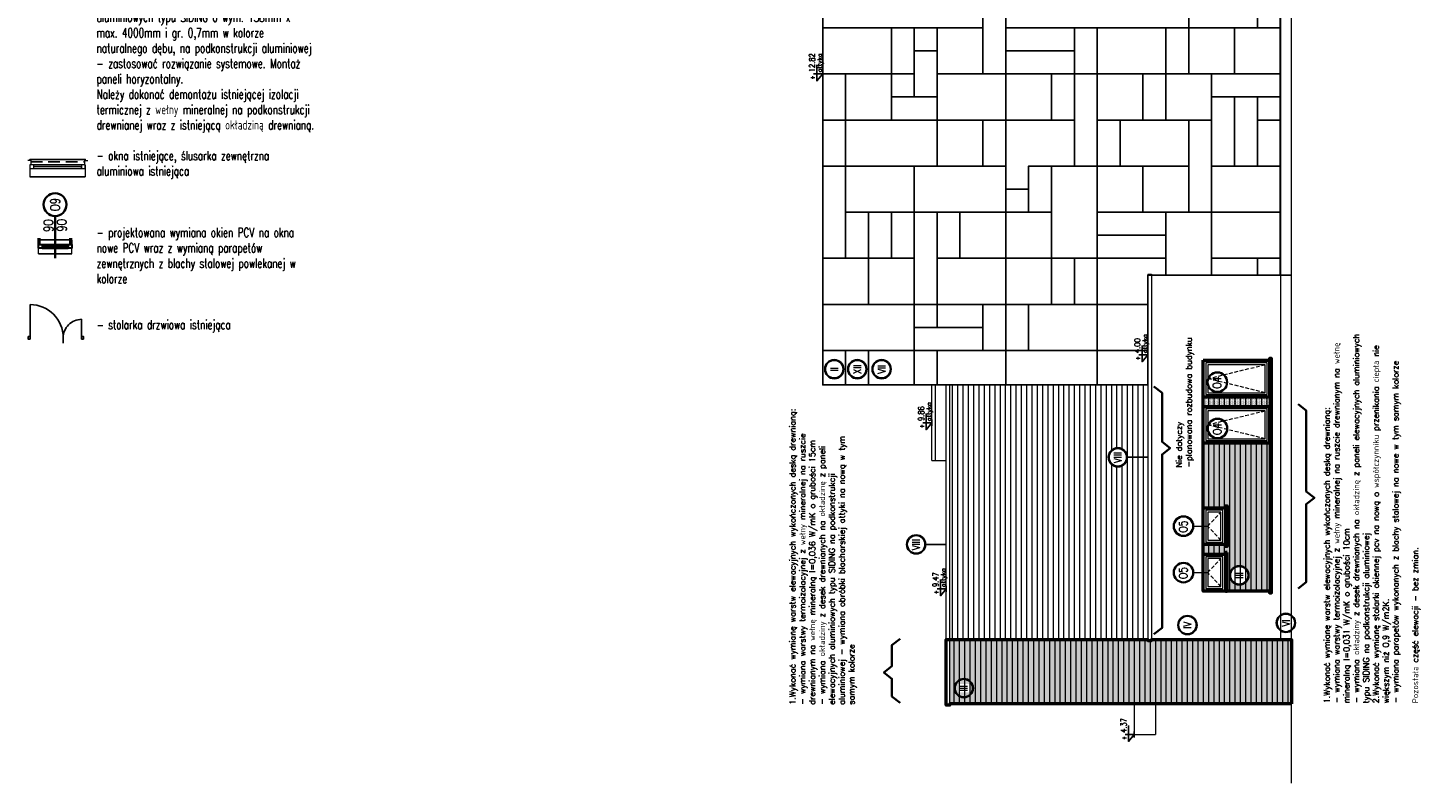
# Model space of a CAD drawing. Header units: inches. Extents: x 27484 to 71626, y -45113 to 39.
# Tile 169 of 256: x 37570 to 41345, y -35175 to -33127. Entities that reach past the tile are written whole.
import ezdxf
from ezdxf.enums import TextEntityAlignment as Align

# ---------------------------------------------------------------- set-up
doc = ezdxf.new("R2010")
doc.units = ezdxf.units.IN
doc.header["$LTSCALE"] = 50
doc.header["$MEASUREMENT"] = 0
for name, pattern in [('ACAD_ISO04W100', [30, 24, -3, 0, -3]), ('CENTER2', [1.125, 0.75, -0.125, 0.125, -0.125]), ('DASHED', [0.75, 0.5, -0.25]), ('DASHED2', [9.525, 6.35, -3.175])]:
    doc.linetypes.add(name, pattern=pattern)
for name, color, linetype in [('0-KOTEW-POZ', 7, 'Continuous'), ('A-DESKI', 33, 'Continuous'), ('A-ele-formatki', 7, 'Continuous'), ('A-OS', 7, 'CENTER2'), ('koncepcja', 6, 'Continuous'), ('KOTEW-POZ-OPIS', 2, 'Continuous'), ('KOTEW-POZ-OPIS1', 7, 'Continuous'), ('OPISY', 7, 'Continuous'), ('R-MET-OKN-OPIS', 7, 'Continuous'), ('R-MET-OKN-OPIS-SYM', 2, 'Continuous'), ('R-MET-POZ', 7, 'Continuous'), ('R-MET-POZ-OPIS', 2, 'Continuous'), ('R-MET-POZ-OPIS1', 7, 'Continuous'), ('S-DRZ-', 7, 'Continuous'), ('S-DRZ-O', 7, 'Continuous'), ('S-DRZ-SKRZYD', 5, 'Continuous'), ('S-DRZ-WEGAR', 7, 'Continuous'), ('uchylnośc', 7, 'Continuous')]:
    doc.layers.add(name, color=color, linetype=linetype)
for name, color, linetype, lineweight in [('A-ELEWACJE-obrys', 7, 'Continuous', 18), ('A-obwiednia proj.', 4, 'Continuous', 50), ('A-okna projektowane', 4, 'Continuous', 30), ('A-PRZERYW', 7, 'DASHED2', 18), ('A-SCIANY', 5, 'Continuous', 18), ('A-SLUSARKA', 4, 'Continuous', 13), ('A-WID', 1, 'Continuous', 9), ('mat', 7, 'Continuous', 9), ('OPISY_SKŁADY', 165, 'Continuous', 18), ('R-MET-OKN', 7, 'Continuous', 35)]:
    doc.layers.add(name, color=color, linetype=linetype, lineweight=lineweight)
doc.styles.add('20', font='SIMPLEX.SHX', dxfattribs={"width": 0.7, "height": 20})
doc.styles.add('MET_OKN', font='SIMPLEX.SHX')
doc.styles.add('MET_POZ', font='SIMPLEX')
doc.styles.add('ROMANS', font='simplex.shx', dxfattribs={"width": 0.8, "height": 15})
doc.styles.get("Standard").update_dxf_attribs({"font": 'romans.shx'})
pattern_1 = [(90, (52545.0831, 24800.1406), (-1.875, 0.9375), [0, -1.875])]
pattern_2 = [(270, (52545.083, 24800.14), (14.375, -5e-15), [])]

# ---------------------------------------------------------------- blocks, each defined once
blk = doc.blocks.new('A$C45A6739E')
at = {"layer": 'R-MET-OKN'}
blk.add_circle((10.6, -3.4), 52.5, dxfattribs=at)
at = {"layer": 'R-MET-OKN', "style": 'ROMANS', "width": 0.8}
blk.add_attdef('O1', text='', height=45, dxfattribs=at).set_placement((8.3, -24.2), align=Align.CENTER)
blk = doc.blocks.new('OSKA_D')
at = {"linetype": 'Continuous'}
for radius in [25, 23]:
    blk.add_circle((0, -25), radius, dxfattribs=at)
at = {"style": 'ROMANS', "width": 0.8, "flags": 4}
blk.add_attdef('OS', text='', height=20, dxfattribs=at).set_placement((0, -25), align=Align.MIDDLE_CENTER)
blk = doc.blocks.new('M-POZ10')
at = {"layer": '0-KOTEW-POZ'}
blk.add_line((-0.133, 0), (0.133, 0), dxfattribs=at)
blk.add_lwpolyline([(0.392, 0.253), (-0.3, 0.253), (0, 0), (0, 0.393)], dxfattribs=at)
at = {"layer": 'KOTEW-POZ-OPIS', "style": 'MET_POZ', "width": 0.6}
blk.add_attdef('+/-', text='', height=0.2, dxfattribs=at).set_placement((-0.068, 0.334), align=Align.RIGHT)
at = {"layer": 'KOTEW-POZ-OPIS', "style": 'MET_POZ', "width": 0.8}
blk.add_attdef('H', (0.075, 0.334), '', height=0.25, dxfattribs=at)
at = {"layer": 'KOTEW-POZ-OPIS1', "style": 'MET_POZ', "oblique": 5, "width": 0.8}
blk.add_attdef('TXT', text='', height=0.2, dxfattribs=at).set_placement((0.075, 0.629), align=Align.CENTER)
at = {"layer": 'KOTEW-POZ-OPIS1', "style": 'MET_POZ'}
blk.add_attdef('XH', (0.075, 0.031), '', height=0.2, dxfattribs=at)
blk = doc.blocks.new('MET-OK')
at = {"layer": 'R-MET-OKN'}
blk.add_lwpolyline([(0, -42.9), (0, 42.9, 0.581818)], format="xyb", dxfattribs=at)
blk.add_circle((0, 66.1), 23.2, dxfattribs=at)
at = {"layer": 'R-MET-OKN-OPIS', "style": 'MET_OKN', "width": 0.8}
for tag, p in [('SO', (-4.2, 40.7)), ('HO', (23, 40.7))]:
    blk.add_attdef(tag, text='', height=18.8, rotation=90, dxfattribs=at).set_placement(p, align=Align.RIGHT)
at = {"layer": 'R-MET-OKN-OPIS-SYM', "style": 'MET_OKN', "width": 0.8}
blk.add_attdef('SYM', text='', height=18.8, rotation=90, dxfattribs=at).set_placement((9.4, 66.1), align=Align.CENTER)
blk = doc.blocks.new('D150')
at = {"layer": 'S-DRZ-'}
for centre, radius, start, end in [((-50, 0), 50, 270, 0), ((90, 0), 90, 180, 270)]:
    blk.add_arc(centre, radius, start, end, dxfattribs=at)
at = {"layer": 'S-DRZ-O'}
blk.add_line((0, 15.1), (0, -15.1), dxfattribs=at)
at = {"layer": 'S-DRZ-SKRZYD'}
for p, q in [((-50, 0), (-50, -50)), ((90, 0), (90, -90))]:
    blk.add_line(p, q, dxfattribs=at)
at = {"layer": 'S-DRZ-WEGAR'}
for points in [[(-50, -3.5), (-55, -3.5), (-55, 3.5), (-50, 3.5)], [(95, -3.5), (90, -3.5), (90, 3.5), (95, 3.5)]]:
    blk.add_lwpolyline(points, close=True, dxfattribs=at)
blk = doc.blocks.new('A$C6C2C3BE5')
at = {"layer": 'R-MET-POZ', "rotation": 359.9999999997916}
blk.add_blockref('D150', (0, 0), dxfattribs=at)

msp = doc.modelspace()

# ---------------------------------------------------------------- hatches: boundary and pattern name
at = {"layer": 'A-DESKI', "lineweight": 15, "ltscale": 0.4}
h = msp.add_hatch(dxfattribs=at)
h.set_pattern_fill('DOTS', color=256, scale=30, angle=270, style=0)
h.set_pattern_definition(pattern_1)
h.paths.add_polyline_path([(40757.18004, -34128.06607), (40757.18004, -34153.06607), (40937.18004, -34153.06607), (40937.18004, -34128.06607)])
at = {"layer": 'A-DESKI', "ltscale": 0.1}
h = msp.add_hatch(dxfattribs=at)
h.set_pattern_fill('DOTS', color=256, scale=30, angle=270, style=0)
h.set_pattern_definition([(360, (36624.9825, -35280.8291), (0.9375, 1.875), [0, -1.875])])
edge = h.paths.add_edge_path()
edge.add_ellipse((40510.30405, -34286.89693), major_axis=(-9.77539, 9.77539), ratio=1, start_angle=-153.64237348, end_angle=86.18806946, ccw=False)
edge.add_ellipse((40510.23468, -34286.5489), major_axis=(9.90292, 9.90292), ratio=1, start_angle=-64.90088394, end_angle=177.44657993, ccw=False)
edge.add_line((40592.30573, -34960.06607), (40607.18004, -34785.06682))
edge.add_line((40607.18004, -34785.06682), (40070.18004, -34785.06682))
edge.add_line((40070.18004, -34785.06682), (40070.18004, -34960.06607))
edge.add_line((40070.18004, -34960.06607), (40996.18004, -34960.06607))
edge.add_line((40996.18004, -34960.06607), (40996.18004, -34783.06531))
edge.add_line((40996.18004, -34783.06531), (40967.84713, -34783.06514))
edge.add_line((40967.84713, -34783.06514), (40967.84713, -34785.06514))
edge.add_line((40967.84713, -34785.06514), (40617.18004, -34785.06607))
edge.add_line((40617.18004, -34785.06607), (40617.18004, -34788.06607))
edge.add_line((40617.18004, -34788.06607), (40607.18004, -34788.06607))
edge.add_line((40607.18004, -34788.06607), (40607.18004, -34785.06682))
edge.add_line((40607.18004, -34785.06682), (40592.30573, -34960.06607))
edge = h.paths.add_edge_path(flags=16)
edge.add_ellipse((40107.82336, -34917.30481), major_axis=(18.35102, 18.35102), ratio=1, start_angle=0, end_angle=360, ccw=False)
edge = h.paths.add_edge_path(flags=0)
edge.add_ellipse((40107.82336, -34917.30481), major_axis=(16.88293, 16.88293), ratio=1, start_angle=0, end_angle=360, ccw=False)
h.paths.add_polyline_path([(40123.42677, -34928.77921), (40123.36254, -34905.74358), (40092.21996, -34905.83041), (40092.28418, -34928.86604)], flags=0)
at = {"layer": 'A-DESKI', "lineweight": 15, "ltscale": 0.4}
h = msp.add_hatch(dxfattribs=at)
h.set_pattern_fill('DOTS', color=256, scale=30, angle=270, style=0)
h.set_pattern_definition(pattern_1)
edge = h.paths.add_edge_path(flags=17)
edge.add_ellipse((40107.82336, -34917.30481), major_axis=(16.88293, 16.88293), ratio=1, start_angle=0, end_angle=360, ccw=False)
edge.add_ellipse((40107.82336, -34917.30481), major_axis=(18.35102, 18.35102), ratio=1, start_angle=0, end_angle=360, ccw=False)
edge.add_ellipse((40107.82336, -34917.30481), major_axis=(16.88293, 16.88293), ratio=1, start_angle=0, end_angle=360, ccw=False)
edge.add_ellipse((40107.82336, -34917.30481), major_axis=(18.35102, 18.35102), ratio=1, start_angle=0, end_angle=360, ccw=False)
edge.add_ellipse((40107.82336, -34917.30481), major_axis=(16.88293, 16.88293), ratio=1, start_angle=0, end_angle=360, ccw=False)
edge.add_ellipse((40107.82336, -34917.30481), major_axis=(18.35102, 18.35102), ratio=1, start_angle=0, end_angle=360, ccw=False)
h.paths.add_polyline_path([(40539.2478, -34271.85034), (40539.40643, -34271.96087), (40540.0556, -34272.44675), (40540.68791, -34272.95439), (40540.94717, -34273.17744), (40540.94346, -34271.84561)])
h.paths.add_polyline_path([(40539.83944, -34310.35102), (40539.35586, -34310.70443), (40541.05179, -34310.6997), (40541.04809, -34309.37096), (40540.47749, -34309.85062)])
h.paths.add_polyline_path([(40509.80459, -34273.26426), (40510.06261, -34273.03977), (40510.69207, -34272.52861), (40511.33853, -34272.03912), (40511.49653, -34271.92772), (40509.80087, -34271.93244)])
h.paths.add_polyline_path([(40510.47876, -34309.93426), (40509.9055, -34309.45779), (40509.9092, -34310.78653), (40511.60513, -34310.7818), (40511.11959, -34310.43109)])
h = msp.add_hatch(dxfattribs=at)
h.set_pattern_fill('DOTS', color=256, scale=30, angle=270, style=0)
h.set_pattern_definition(pattern_1)
h.paths.add_polyline_path([(40937.18004, -34253.06607), (40757.18004, -34253.06607), (40757.18004, -34428.06607), (40817.18004, -34428.06607), (40817.18004, -34528.06607), (40757.18004, -34528.06607), (40757.18004, -34554.06607), (40817.18004, -34554.06607), (40817.18004, -34654.06607), (40937.18004, -34654.06607)])
edge = h.paths.add_edge_path(flags=16)
edge.add_ellipse((40854.82336, -34611.30481), major_axis=(18.35102, 18.35102), ratio=1, start_angle=0, end_angle=360, ccw=False)
at = {"layer": 'A-ELEWACJE-obrys', "lineweight": 15, "ltscale": 0.4}
h = msp.add_hatch(dxfattribs=at)
h.set_pattern_fill('ANSI31', color=256, scale=115, angle=405, style=0)
edge = h.paths.add_edge_path()
edge.add_line((40607.18004, -34291.31607), (40551.37859, -34291.31607))
edge.add_ellipse((40525.42633, -34291.31607), major_axis=(18.35102, 18.35102), ratio=1, start_angle=-134.84025436, end_angle=-45, ccw=False)
edge.add_ellipse((40525.42633, -34291.31607), major_axis=(18.35102, 18.35102), ratio=1, start_angle=-45, end_angle=225.15974564, ccw=False)
edge.add_line((40551.37859, -34291.31607), (40607.18004, -34291.31607))
edge.add_line((40607.18004, -34291.31607), (40607.18004, -34095.06607))
edge.add_line((40607.18004, -34095.06607), (40070.18004, -34095.06607))
edge.add_line((40070.18004, -34095.06607), (40070.18004, -34785.06682))
edge.add_line((40070.18004, -34785.06682), (40607.18004, -34785.06682))
edge.add_line((40607.18004, -34785.06682), (40607.18004, -34291.31607))
h = msp.add_hatch(dxfattribs=at)
h.set_pattern_fill('ANSI31', color=256, scale=115, angle=405, style=0)
h.set_pattern_definition(pattern_2)
h.paths.add_polyline_path([(40757.18004, -34128.06607), (40757.18004, -34153.06607), (40937.18004, -34153.06607), (40937.18004, -34128.06607)])
h = msp.add_hatch(dxfattribs=at)
h.set_pattern_fill('ANSI31', color=256, scale=115, angle=405, style=0)
h.set_pattern_definition(pattern_2)
h.paths.add_polyline_path([(40787.18004, -34253.06607), (40787.18004, -34428.06607), (40817.18004, -34428.06607), (40817.18004, -34528.06607), (40787.18004, -34528.06607), (40787.18004, -34554.06607), (40817.18004, -34554.06607), (40817.18004, -34654.06607), (40937.18004, -34654.06607), (40937.18004, -34253.06607)])
h.paths.add_polyline_path([(40757.18004, -34253.06607), (40757.18004, -34428.06607), (40787.18004, -34428.06607), (40787.18004, -34253.06607)])
h.paths.add_polyline_path([(40757.18004, -34528.06607), (40757.18004, -34554.06607), (40787.18004, -34554.06607), (40787.18004, -34528.06607)])
h = msp.add_hatch(dxfattribs=at)
h.set_pattern_fill('ANSI31', color=256, scale=115, angle=405, style=0)
h.set_pattern_definition(pattern_2)
h.paths.add_polyline_path([(40607.18004, -34785.06682), (40070.18004, -34785.06682), (40070.18004, -34960.06607), (40996.18004, -34960.06607), (40996.18004, -34783.06531), (40967.84713, -34783.06514), (40967.84713, -34785.06514), (40617.18004, -34785.06607), (40617.18004, -34788.06607), (40607.18004, -34788.06607)])

# ---------------------------------------------------------------- linework, layer by layer
at = {"ltscale": 0.1}
msp.add_line((40607.18004, -33797.56607), (40996.18004, -33797.56607), dxfattribs=at)
msp.add_lwpolyline([(40996.18004, -32826.56607), (40607.18004, -32826.56607), (40607.18004, -32529.06607), (39725.14553, -32529.06607), (39725.14553, -34095.06607), (40607.18004, -34095.06607), (40607.18004, -33797.56607), (40996.18004, -33797.56607)], dxfattribs=at)
msp.add_lwpolyline([(40996.18004, -32826.56607), (40607.18004, -32826.56607), (40607.18004, -32529.06607), (39725.14553, -32529.06607), (39725.14553, -34095.06607), (40607.18004, -34095.06607), (40607.18004, -33797.56607), (40996.18004, -33797.56607)], dxfattribs=at)
msp.add_lwpolyline([(40757.18004, -34654.06607), (40757.18004, -34028.06607), (40937.18004, -34028.06607), (40937.18004, -34654.06607)], close=True, dxfattribs=at)
at = {"layer": 'A-ele-formatki', "ltscale": 0.1}
for points in [[(40996.18004, -32826.56607), (40607.18004, -32826.56607), (40607.18004, -32529.06607), (39725.14553, -32529.06607), (39725.14553, -34095.06607), (40607.18004, -34095.06607), (40607.18004, -33797.56607), (40996.18004, -33797.56607)], [(40607.18004, -32529.06607), (39725.14553, -32529.06607), (39725.14553, -34095.06607), (40607.18004, -34095.06607)], [(40655.65755, -33797.56607), (40655.65755, -33626.56607), (40779.72582, -33626.56607), (40779.72582, -33797.56607)], [(40779.7029, -33655.06607), (40779.7029, -33626.56607), (40965.82822, -33626.56607), (40965.82822, -33655.06607)], [(40607.18004, -33876.56607), (40469.57806, -33876.56607), (40469.57806, -33751.56607), (40619.50099, -33751.56607)], [(40607.18004, -33876.56607), (40469.57806, -33876.56607), (40469.57806, -33751.56607), (40655.68046, -33751.56607), (40655.68046, -33785.06607)], [(40779.7029, -33785.06607), (40779.7029, -33751.56607), (40965.82822, -33751.56607), (40965.82822, -33785.06607)], [(40903.817, -33797.56607), (40903.817, -33751.56607), (40965.85113, -33751.56607), (40965.85113, -33797.56607)], [(39725.14553, -34095.06607), (39725.14553, -34001.56607), (39787.17967, -34001.56607), (39787.17967, -34095.06607)], [(39787.17967, -34095.06607), (39787.17967, -34001.56607), (39849.2138, -34001.56607), (39849.2138, -34095.06607)], [(39849.2138, -34095.06607), (39849.2138, -34001.56607), (39973.28207, -34001.56607), (39973.28207, -34095.06607)], [(39973.28207, -34095.06607), (39973.28207, -34001.56607), (40035.3162, -34001.56607), (40035.3162, -34095.06607)], [(40035.3162, -34095.06607), (40035.3162, -34001.56607), (40221.41861, -34001.56607), (40221.41861, -34095.06607)], [(40221.41861, -34095.06607), (40221.41861, -34001.56607), (40469.55514, -34001.56607), (40469.55514, -34095.06607)], [(40469.55514, -34095.06607), (40469.55514, -34001.56607), (40607.18004, -34001.56607), (40607.18004, -34095.06607)]]:
    msp.add_lwpolyline(points, dxfattribs=at)
for points in [[(40159.38447, -33251.56607), (40159.38447, -33001.56607), (40221.41861, -33001.56607), (40221.41861, -33251.56607)], [(40717.69168, -33126.56607), (40717.69168, -33001.56607), (40903.79409, -33001.56607), (40903.79409, -33126.56607)], [(40903.79409, -33126.56607), (40903.79409, -33001.56607), (40965.85113, -33001.56607), (40965.85113, -33126.56607)], [(39725.14553, -33251.56607), (39725.14553, -33126.56607), (39911.24793, -33126.56607), (39911.24793, -33251.56607)], [(39911.29376, -33251.56607), (39911.24793, -33126.56607), (39973.28207, -33126.56607), (39973.28207, -33251.56607)], [(39973.28207, -33189.06607), (39973.28207, -33126.56607), (40035.3162, -33126.56607), (40035.3162, -33189.06607)], [(40035.3162, -33251.56607), (40035.3162, -33126.56607), (40159.38447, -33126.56607), (40159.38447, -33251.56607)], [(40407.52101, -33189.06607), (40221.41861, -33189.06607), (40221.41861, -33126.56607), (40407.52101, -33126.56607)], [(40407.52101, -33251.56607), (40407.52101, -33126.56607), (40469.55514, -33126.56607), (40469.55514, -33251.56607)], [(40469.55514, -33251.56607), (40469.55514, -33126.56607), (40655.65755, -33126.56607), (40655.65755, -33251.56607)], [(40655.65755, -33251.56607), (40655.65755, -33126.56607), (40717.69168, -33126.56607), (40717.69168, -33251.56607)], [(40717.69168, -33251.56607), (40717.69168, -33126.56607), (40841.75995, -33126.56607), (40841.75995, -33251.56607)], [(40841.75995, -33251.56607), (40841.75995, -33126.56607), (40965.85113, -33126.56607), (40965.85113, -33251.56607)], [(39973.28207, -33314.06607), (39973.23624, -33189.06607), (40035.27038, -33189.06607), (40035.27038, -33314.06607)], [(40407.52101, -33251.56607), (40221.41861, -33251.56607), (40221.41861, -33189.06607), (40407.52101, -33189.06607)], [(39725.14553, -33376.56607), (39725.14553, -33251.56607), (39787.17967, -33251.56607), (39787.17967, -33376.56607)], [(39787.17967, -33376.56607), (39787.17967, -33251.56607), (39911.24793, -33251.56607), (39911.24793, -33376.56607)], [(39911.24793, -33314.06607), (39911.24793, -33251.56607), (39973.28207, -33251.56607), (39973.28207, -33314.06607)], [(40035.3162, -33376.56607), (40035.3162, -33251.56607), (40221.41861, -33251.56607), (40221.41861, -33376.56607)], [(40221.41861, -33376.56607), (40221.41861, -33251.56607), (40345.48688, -33251.56607), (40345.48688, -33376.56607)], [(40345.50979, -33376.56607), (40345.50979, -33251.56607), (40407.54392, -33251.56607), (40407.54392, -33376.56607)], [(40407.52101, -33501.56607), (40407.52101, -33251.56607), (40469.55514, -33251.56607), (40469.55514, -33501.56607)], [(40469.55514, -33376.56607), (40469.55514, -33251.56607), (40593.62341, -33251.56607), (40593.62341, -33376.56607)], [(40593.62341, -33376.56607), (40593.62341, -33251.56607), (40655.65755, -33251.56607), (40655.65755, -33376.56607)], [(40655.65755, -33376.56607), (40655.65755, -33251.56607), (40779.72582, -33251.56607), (40779.72582, -33376.56607)], [(40965.85113, -33314.06607), (40779.72582, -33314.06607), (40779.72582, -33251.56607), (40965.85113, -33251.56607)], [(40035.3162, -33376.56607), (39911.24793, -33376.56607), (39911.24793, -33314.06607), (40035.3162, -33314.06607)], [(40841.75995, -33314.06607), (40841.75995, -33501.56607), (40779.72582, -33501.56607), (40779.72582, -33314.06607)], [(40903.79409, -33314.06607), (40903.79409, -33501.56607), (40841.75995, -33501.56607), (40841.75995, -33314.06607)], [(40903.79409, -33376.56607), (40903.79409, -33314.06607), (40965.85113, -33314.06607), (40965.85113, -33376.56607)], [(39725.14553, -33501.56607), (39725.14553, -33376.56607), (39787.17967, -33376.56607), (39787.17967, -33501.56607)], [(40035.3162, -33501.56607), (40035.3162, -33376.56607), (40159.38447, -33376.56607), (40159.38447, -33501.56607)], [(40159.38447, -33501.56607), (40159.38447, -33376.56607), (40221.41861, -33376.56607), (40221.41861, -33501.56607)], [(40469.55514, -33501.56607), (40469.55514, -33376.56607), (40531.58928, -33376.56607), (40531.58928, -33501.56607)], [(40531.58928, -33501.56607), (40531.58928, -33376.56607), (40717.69168, -33376.56607), (40717.69168, -33501.56607)], [(40717.69168, -33626.56607), (40717.69168, -33376.56607), (40779.72582, -33376.56607), (40779.72582, -33626.56607)], [(40903.79409, -33501.56607), (40903.79409, -33376.56607), (40965.85113, -33376.56607), (40965.85113, -33501.56607)], [(39725.14553, -33751.56607), (39725.14553, -33501.56607), (39787.17967, -33501.56607), (39787.17967, -33751.56607)], [(39787.17967, -33626.56607), (39787.17967, -33501.56607), (39973.28207, -33501.56607), (39973.28207, -33626.56607)], [(39973.28207, -33626.56607), (39973.28207, -33501.56607), (40221.41861, -33501.56607), (40221.41861, -33626.56607)], [(40283.40692, -33626.56607), (40283.40692, -33501.56607), (40345.39522, -33501.56607), (40345.39522, -33626.56607)], [(40469.55514, -33751.56607), (40345.48688, -33751.56607), (40345.48688, -33501.56607), (40469.55514, -33501.56607)], [(40469.55514, -33626.56607), (40469.55514, -33501.56607), (40593.62341, -33501.56607), (40593.62341, -33626.56607)], [(40593.62341, -33626.56607), (40593.62341, -33501.56607), (40717.69168, -33501.56607), (40717.69168, -33626.56607)], [(40779.7029, -33626.56607), (40779.7029, -33501.56607), (40965.82822, -33501.56607), (40965.82822, -33626.56607)], [(40221.41861, -33626.56607), (40221.41861, -33564.06607), (40283.45274, -33564.06607), (40283.45274, -33626.56607)], [(39787.17967, -33751.56607), (39787.17967, -33626.56607), (39849.2138, -33626.56607), (39849.2138, -33751.56607)], [(39849.2138, -33751.56607), (39849.2138, -33626.56607), (39911.24793, -33626.56607), (39911.24793, -33751.56607)], [(39911.24793, -33751.56607), (39911.24793, -33626.56607), (39973.28207, -33626.56607), (39973.28207, -33751.56607)], [(39973.28207, -33876.56607), (39973.28207, -33626.56607), (40035.3162, -33626.56607), (40035.3162, -33876.56607)], [(40035.3162, -33751.56607), (40035.3162, -33626.56607), (40097.30451, -33626.56607), (40097.30451, -33751.56607)], [(40097.35034, -33751.56607), (40097.35034, -33626.56607), (40221.41861, -33626.56607), (40221.41861, -33751.56607)], [(40097.35034, -33751.56607), (40097.35034, -33626.56607), (40221.41861, -33626.56607), (40221.41861, -33751.56607)], [(40221.41861, -33751.56607), (40221.41861, -33626.56607), (40345.48688, -33626.56607), (40345.48688, -33751.56607)], [(40655.65755, -33689.06607), (40469.55514, -33689.06607), (40469.55514, -33626.56607), (40655.65755, -33626.56607)], [(40779.7029, -33751.56607), (40779.7029, -33626.56607), (40965.82822, -33626.56607), (40965.82822, -33751.56607)], [(40655.65755, -33751.56607), (40469.55514, -33751.56607), (40469.55514, -33689.06607), (40655.65755, -33689.06607)], [(39725.14553, -33876.56607), (39725.14553, -33751.56607), (39849.2138, -33751.56607), (39849.2138, -33876.56607)], [(39849.2138, -33876.56607), (39849.2138, -33751.56607), (39973.28207, -33751.56607), (39973.28207, -33876.56607)], [(40035.3162, -33876.56607), (40035.3162, -33751.56607), (40221.41861, -33751.56607), (40221.41861, -33876.56607)], [(40221.41861, -33876.56607), (40221.41861, -33751.56607), (40345.48688, -33751.56607), (40345.48688, -33876.56607)], [(40345.50979, -33876.56607), (40345.50979, -33751.56607), (40407.54392, -33751.56607), (40407.54392, -33876.56607)], [(40407.54392, -33876.56607), (40407.54392, -33751.56607), (40469.57806, -33751.56607), (40469.57806, -33876.56607)], [(39725.14553, -34001.56607), (39725.14553, -33876.56607), (39973.28207, -33876.56607), (39973.28207, -34001.56607)], [(40159.38447, -33939.06607), (39973.28207, -33939.06607), (39973.28207, -33876.56607), (40159.38447, -33876.56607)], [(39973.28207, -33939.06607), (39973.28207, -33876.56607), (40035.3162, -33876.56607), (40035.3162, -33939.06607)], [(40159.38447, -33939.06607), (40035.3162, -33939.06607), (40035.3162, -33876.56607), (40159.38447, -33876.56607)], [(40159.38447, -34001.56607), (40159.38447, -33876.56607), (40221.41861, -33876.56607), (40221.41861, -34001.56607)], [(40221.41861, -34001.56607), (40221.41861, -33876.56607), (40283.45274, -33876.56607), (40283.45274, -34001.56607)], [(40283.45274, -34001.56607), (40283.45274, -33876.56607), (40469.55514, -33876.56607), (40469.55514, -34001.56607)], [(40159.38447, -34001.56607), (39973.28207, -34001.56607), (39973.28207, -33939.06607), (40159.38447, -33939.06607)]]:
    msp.add_lwpolyline(points, close=True, dxfattribs=at)
at = {"layer": 'A-ELEWACJE-obrys', "ltscale": 5}
for p, q in [((40607.18004, -33794.56607), (40607.18004, -34788.06607)), ((40607.18004, -33794.56607), (40617.18004, -33794.56607)), ((40607.18004, -33797.56607), (40607.18004, -34095.06607)), ((40617.18004, -33794.56607), (40617.18004, -34788.06607)), ((40021.18004, -34300.06607), (40021.18004, -34095.06607)), ((40031.18004, -34300.06607), (40031.18004, -34095.06607)), ((40060.18004, -34960.06607), (40060.18004, -34095.06607)), ((40021.18004, -34300.06607), (40060.18004, -34300.06607)), ((40729.98246, -34478.06607), (40769.18004, -34478.06607)), ((40729.98246, -34604.06607), (40769.18004, -34604.06607)), ((40617.18004, -34785.06607), (40967.84816, -34785.06514)), ((40967.84816, -34783.06514), (40996.18004, -34783.06531)), ((40070.18004, -34960.06607), (40627.18004, -34960.06607)), ((40570.18004, -34960.06607), (40570.18004, -35043.06607)), ((40627.18004, -34960.06607), (40627.18004, -35043.06607)), ((40570.18004, -35043.06607), (40627.18004, -35043.06607))]:
    msp.add_line(p, q, dxfattribs=at)
for points in [[(40967.84713, -34785.06514), (40967.84816, -32826.56607), (41076.51628, -31771.06607), (41076.51628, -31769.06607)], [(40060.18004, -34963.06607), (40060.18004, -34095.06607), (40607.18004, -34095.06607)], [(40070.18004, -34963.06607), (40070.18004, -34095.06607)], [(40607.18004, -34788.06607), (40617.18004, -34788.06607)], [(40996.18004, -34960.06607), (40070.18004, -34960.06607)], [(40070.18004, -34963.06607), (40060.18004, -34963.06607)]]:
    msp.add_lwpolyline(points, dxfattribs=at)
for points in [[(40757.18004, -34028.06607), (40757.18004, -34128.06607), (40937.18004, -34128.06607), (40937.18004, -34028.06607)], [(40764.18004, -34035.06607), (40764.18004, -34121.06607), (40930.18004, -34121.06607), (40930.18004, -34035.06607)], [(40769.18004, -34040.06607), (40769.18004, -34116.06607), (40925.18004, -34116.06607), (40925.18004, -34040.06607)], [(40757.18004, -34153.06607), (40757.18004, -34253.06607), (40937.18004, -34253.06607), (40937.18004, -34153.06607)], [(40764.18004, -34160.06607), (40764.18004, -34246.06607), (40930.18004, -34246.06607), (40930.18004, -34160.06607)], [(40769.18004, -34165.06607), (40769.18004, -34241.06607), (40925.18004, -34241.06607), (40925.18004, -34165.06607)], [(40757.18004, -34428.06607), (40757.18004, -34528.06607), (40817.18004, -34528.06607), (40817.18004, -34428.06607)], [(40764.18004, -34435.06607), (40764.18004, -34521.06607), (40810.18004, -34521.06607), (40810.18004, -34435.06607)], [(40769.18004, -34440.06607), (40769.18004, -34516.06607), (40805.18004, -34516.06607), (40805.18004, -34440.06607)], [(40757.18004, -34554.06607), (40757.18004, -34654.06607), (40817.18004, -34654.06607), (40817.18004, -34554.06607)], [(40764.18004, -34561.06607), (40764.18004, -34647.06607), (40810.18004, -34647.06607), (40810.18004, -34561.06607)], [(40769.18004, -34566.06607), (40769.18004, -34642.06607), (40805.18004, -34642.06607), (40805.18004, -34566.06607)]]:
    msp.add_lwpolyline(points, close=True, dxfattribs=at)
at = {"layer": 'A-obwiednia proj.', "ltscale": 3}
for p, q in [((37600.50896, -33714.2737), (37600.50896, -33697.2737)), ((37686.50896, -33714.2737), (37686.50896, -33697.2737))]:
    msp.add_line(p, q, dxfattribs=at)
at = {"layer": 'A-obwiednia proj.', "ltscale": 0.1}
for points in [[(40757.18004, -34028.06607), (40937.18004, -34028.06607), (40937.18004, -34128.06607), (40757.18004, -34128.06607)], [(40757.18004, -34153.06607), (40937.18004, -34153.06607), (40937.18004, -34253.06607), (40757.18004, -34253.06607)], [(40757.18004, -34428.06607), (40817.18004, -34428.06607), (40817.18004, -34528.06607), (40757.18004, -34528.06607)], [(40757.18004, -34554.06607), (40817.18004, -34554.06607), (40817.18004, -34654.06607), (40757.18004, -34654.06607)]]:
    msp.add_lwpolyline(points, close=True, dxfattribs=at)
for points in [[(40937.18004, -34654.06607), (40937.18004, -34659.06607), (40942.18004, -34659.06607), (40942.18004, -34028.06607), (40942.18004, -34023.06607), (40937.18004, -34023.06607), (40937.18004, -34028.06607)], [(40937.18004, -34654.06607), (40757.18004, -34654.06607), (40757.18004, -34128.06607)], [(40817.18004, -34428.06607), (40817.18004, -34423.06607), (40822.18004, -34423.06607), (40822.18004, -34528.06607), (40822.18004, -34533.06607), (40817.18004, -34533.06607), (40817.18004, -34528.06607)], [(40817.18004, -34654.06607), (40822.18004, -34654.06607), (40822.18004, -34554.06607), (40822.18004, -34549.06607)], [(40822.18004, -34549.06607), (40817.18004, -34549.06607), (40817.18004, -34554.06607)], [(40996.18004, -34960.06607), (40070.18004, -34960.06607), (40070.18004, -34963.06607), (40060.18004, -34963.06607), (40060.18004, -34785.06682), (40607.18004, -34785.06682), (40607.18004, -34788.1152), (40617.18004, -34788.1152), (40617.18004, -34788.1152), (40617.18004, -34785.06607), (40996.18004, -34785.06607), (40996.18004, -34960.06607)]]:
    msp.add_lwpolyline(points, dxfattribs=at)
at = {"layer": 'A-okna projektowane'}
msp.add_lwpolyline([(37598.50896, -33714.2737), (37688.50896, -33714.2737), (37688.50896, -33724.2737), (37598.50896, -33724.2737), (37598.50896, -33714.2737), (37608.50896, -33714.2737), (37608.50896, -33724.2737), (37678.50896, -33724.2737), (37678.50896, -33714.2737), (37678.50896, -33719.2737), (37608.50896, -33719.2737), (37608.50896, -33719.2737), (37608.50896, -33719.2737), (37608.50896, -33719.2737)], dxfattribs=at)
at = {"layer": 'A-OS', "linetype": 'ACAD_ISO04W100', "ltscale": 5}
for p, q in [((40551.37859, -34291.31607), (40607.18004, -34291.31607)), ((40004.37859, -34527.56607), (40060.18004, -34527.56607))]:
    msp.add_line(p, q, dxfattribs=at)
at = {"layer": 'A-PRZERYW', "lineweight": -3, "ltscale": 0.1}
for p, q in [((37577.40807, -33490.40494), (37723.40807, -33490.40494)), ((37575.40807, -33530.40494), (37725.40807, -33530.40494))]:
    msp.add_line(p, q, dxfattribs=at)
at = {"layer": 'A-SCIANY', "ltscale": 3}
for p, q in [((37577.40807, -33486.40494), (37569.61306, -33486.40494)), ((37577.40807, -33486.40494), (37577.40807, -33498.40494)), ((37723.40807, -33486.40494), (37723.40807, -33498.40494)), ((37723.40807, -33486.40494), (37732.55196, -33486.40494)), ((37575.40807, -33498.40494), (37575.40807, -33530.40494)), ((37725.40807, -33498.40494), (37725.40807, -33530.40494)), ((37598.50896, -33739.2737), (37598.50896, -33714.2737)), ((37688.50896, -33739.2737), (37688.50896, -33714.2737))]:
    msp.add_line(p, q, dxfattribs=at)
msp.add_lwpolyline([(40996.18004, -35175.02831), (40996.18004, -32826.56607), (41104.84816, -31771.06607), (41133.18004, -31060.2728)], dxfattribs=at)
at = {"layer": 'A-SLUSARKA'}
msp.add_lwpolyline([(37575.40807, -33508.40494), (37725.40807, -33508.40494), (37725.40807, -33498.40494), (37575.40807, -33498.40494), (37575.40807, -33508.40494), (37585.40807, -33508.40494), (37585.40807, -33498.40494), (37715.40807, -33498.40494), (37715.40807, -33508.40494), (37715.40807, -33503.40494), (37585.40807, -33503.40494), (37585.40807, -33503.40494), (37585.40807, -33503.40494), (37585.40807, -33503.40494)], dxfattribs=at)
at = {"layer": 'A-WID', "lineweight": -2}
for p, q in [((37575.40807, -33530.40494), (37725.40807, -33530.40494)), ((37600.50896, -33701.2737), (37686.50896, -33701.2737)), ((37688.50896, -33739.2737), (37598.50896, -33739.2737))]:
    msp.add_line(p, q, dxfattribs=at)
msp.add_lwpolyline([(37575.40807, -33486.40494), (37575.40807, -33483.40494), (37725.40807, -33483.40494), (37725.40807, -33486.40494)], dxfattribs=at)
at = {"layer": 'mat', "lineweight": -3}
for p, q in [((37598.50896, -33714.2737), (37598.50896, -33702.2737)), ((37688.50896, -33714.2737), (37688.50896, -33702.2737))]:
    msp.add_line(p, q, dxfattribs=at)
at = {"layer": 'R-MET-OKN'}
for points in [[(40623.34356, -34771.30261), (40645.3345, -34754.03168), (40645.33455, -34283.46433), (40667.32561, -34266.19331), (40645.33456, -34248.9223), (40645.33461, -34116.75394), (40623.34356, -34099.48293)], [(41014.48246, -34646.82912), (41036.47341, -34629.55819), (41036.47346, -34418.32912), (41058.46452, -34401.0581), (41036.47347, -34383.78709), (41036.47352, -34164.60014), (41014.48246, -34147.32912)], [(39934.87762, -34956.82912), (39912.88667, -34939.55819), (39912.88662, -34891.89988), (39890.89556, -34874.62885), (39912.88661, -34857.35784), (39912.88656, -34800.67215), (39934.87762, -34783.40113)]]:
    msp.add_lwpolyline(points, dxfattribs=at)
at = {"layer": 'uchylnośc', "linetype": 'DASHED', "lineweight": 15, "ltscale": 0.4}
for points in [[(40925.18004, -34116.06607), (40769.18004, -34078.06607), (40925.18004, -34040.06607)], [(40925.18004, -34241.06607), (40769.18004, -34203.06607), (40925.18004, -34165.06607)], [(40805.18004, -34516.06607), (40769.18004, -34478.06607), (40805.18004, -34440.06607)], [(40805.18004, -34642.06607), (40769.18004, -34604.06607), (40805.18004, -34566.06607)]]:
    msp.add_lwpolyline(points, dxfattribs=at)

# ---------------------------------------------------------------- block references
at = {"layer": 'A-OS', "linetype": 'ACAD_ISO04W100', "ltscale": 5}
ref = msp.add_blockref('OSKA_D', (39730.47701, -34052.37717), dxfattribs=dict(at, xscale=-1.038090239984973, yscale=1.038090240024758, zscale=1.03809024, rotation=90.15974563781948))
ref.add_attrib('OS', 'II', dxfattribs={"layer": '0', "height": 20.761805, "rotation": 90.15974564, "style": 'ROMANS', "width": 0.8, "flags": 4}).set_placement((39756.42917, -34052.30481), align=Align.MIDDLE_CENTER)
ref = msp.add_blockref('OSKA_D', (39792.8881, -34052.37717), dxfattribs=dict(at, xscale=-1.038090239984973, yscale=1.038090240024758, zscale=1.03809024, rotation=90.15974563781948))
ref.add_attrib('OS', 'XII', dxfattribs={"layer": '0', "height": 20.761805, "rotation": 90.15974564, "style": 'ROMANS', "width": 0.8, "flags": 4}).set_placement((39818.84025, -34052.30481), align=Align.MIDDLE_CENTER)
ref = msp.add_blockref('OSKA_D', (39858.93393, -34052.37717), dxfattribs=dict(at, xscale=-1.038090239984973, yscale=1.038090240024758, zscale=1.03809024, rotation=90.15974563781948))
ref.add_attrib('OS', 'VII', dxfattribs={"layer": '0', "height": 20.761805, "rotation": 90.15974564, "style": 'ROMANS', "width": 0.8, "flags": 4}).set_placement((39884.88609, -34052.30481), align=Align.MIDDLE_CENTER)
ref = msp.add_blockref('OSKA_D', (40499.47418, -34291.38843), dxfattribs=dict(at, xscale=-1.038090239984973, yscale=1.038090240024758, zscale=1.03809024, rotation=90.15974563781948))
ref.add_attrib('OS', 'VIII', dxfattribs={"layer": '0', "height": 20.761805, "rotation": 90.15974564, "style": 'ROMANS', "width": 0.8, "flags": 4}).set_placement((40525.42633, -34291.31607), align=Align.MIDDLE_CENTER)
ref = msp.add_blockref('OSKA_D', (39952.47418, -34527.63843), dxfattribs=dict(at, xscale=-1.038090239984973, yscale=1.038090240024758, zscale=1.03809024, rotation=90.15974563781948))
ref.add_attrib('OS', 'VIII', dxfattribs={"layer": '0', "height": 20.761805, "rotation": 90.15974564, "style": 'ROMANS', "width": 0.8, "flags": 4}).set_placement((39978.42633, -34527.56607), align=Align.MIDDLE_CENTER)
ref = msp.add_blockref('OSKA_D', (40828.87121, -34611.37717), dxfattribs=dict(at, xscale=-1.038090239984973, yscale=1.038090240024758, zscale=1.03809024, rotation=90.15974563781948))
ref.add_attrib('OS', 'III', dxfattribs={"layer": '0', "height": 20.761805, "rotation": 90.15974564, "style": 'ROMANS', "width": 0.8, "flags": 4}).set_placement((40854.82336, -34611.30481), align=Align.MIDDLE_CENTER)
ref = msp.add_blockref('OSKA_D', (40688.25697, -34746.40799), dxfattribs=dict(at, xscale=-1.038090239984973, yscale=1.038090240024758, zscale=1.03809024, rotation=90.15974563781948))
ref.add_attrib('OS', 'IV', dxfattribs={"layer": '0', "height": 20.761805, "rotation": 90.15974564, "style": 'ROMANS', "width": 0.8, "flags": 4}).set_placement((40714.20913, -34746.33563), align=Align.MIDDLE_CENTER)
ref = msp.add_blockref('OSKA_D', (40955.25325, -34740.37717), dxfattribs=dict(at, xscale=-1.038090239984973, yscale=1.038090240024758, zscale=1.03809024, rotation=90.15974563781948))
ref.add_attrib('OS', 'VI', dxfattribs={"layer": '0', "height": 20.761805, "rotation": 90.15974564, "style": 'ROMANS', "width": 0.8, "flags": 4}).set_placement((40981.2054, -34740.30481), align=Align.MIDDLE_CENTER)
ref = msp.add_blockref('OSKA_D', (40081.87121, -34917.37717), dxfattribs=dict(at, xscale=-1.038090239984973, yscale=1.038090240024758, zscale=1.03809024, rotation=90.15974563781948))
ref.add_attrib('OS', 'III', dxfattribs={"layer": '0', "height": 20.761805, "rotation": 90.15974564, "style": 'ROMANS', "width": 0.8, "flags": 4}).set_placement((40107.82336, -34917.30481), align=Align.MIDDLE_CENTER)
at = {"layer": 'koncepcja', "lineweight": -3, "rotation": 180}
msp.add_blockref('A$C6C2C3BE5', (37665.47822, -33967.05404), dxfattribs=at)
at = {"layer": 'R-MET-OKN'}
ref = msp.add_blockref('MET-OK', (37643.50896, -33694.28621), dxfattribs=dict(at, xscale=1.336499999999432, yscale=1.336499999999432, zscale=1.336499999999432))
ref.add_attrib('SYM', 'O9', dxfattribs={"layer": 'R-MET-OKN-OPIS-SYM', "height": 25.059375, "rotation": 90, "style": 'MET_OKN', "width": 0.8}).set_placement((37656.03864, -33605.93859), align=Align.CENTER)
ref.add_attrib('SO', '90', dxfattribs={"layer": 'R-MET-OKN-OPIS', "height": 25.059375, "rotation": 90, "style": 'MET_OKN', "width": 0.8}).set_placement((37637.87059, -33645.82393), align=Align.RIGHT)
ref.add_attrib('HO', '90', dxfattribs={"layer": 'R-MET-OKN-OPIS', "height": 25.059375, "rotation": 90, "style": 'MET_OKN', "width": 0.8}).set_placement((37674.2067, -33644.91774), align=Align.RIGHT)
at = {"layer": 'R-MET-POZ'}
ref = msp.add_blockref('M-POZ10', (39725.14553, -33251.56607), dxfattribs=dict(at, xscale=63, yscale=63, zscale=63, rotation=89.99999999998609))
ref.add_attrib('+/-', '+', dxfattribs={"layer": 'R-MET-POZ-OPIS', "height": 12.6, "rotation": 90, "style": 'MET_POZ', "width": 0.6}).set_placement((39704.11058, -33255.87014), align=Align.RIGHT)
ref.add_attrib('H', '12.82', (39704.11058, -33246.83055), dxfattribs={"layer": 'R-MET-POZ-OPIS', "height": 15.75, "rotation": 90, "style": 'MET_POZ', "width": 0.8})
ref.add_attrib('XH', 'attyka', (39723.19067, -33246.83055), dxfattribs={"layer": 'R-MET-POZ-OPIS1', "height": 12.6, "rotation": 90, "style": 'MET_POZ'})
ref = msp.add_blockref('M-POZ10', (40607.18004, -34013.0982), dxfattribs=dict(at, xscale=63, yscale=63, zscale=63, rotation=89.99999999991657))
ref.add_attrib('+/-', '+', dxfattribs={"layer": 'R-MET-POZ-OPIS', "height": 12.6, "rotation": 90, "style": 'MET_POZ', "width": 0.6}).set_placement((40586.14509, -34017.40227), align=Align.RIGHT)
ref.add_attrib('H', '4.00', (40586.14509, -34008.36267), dxfattribs={"layer": 'R-MET-POZ-OPIS', "height": 15.75, "rotation": 90, "style": 'MET_POZ', "width": 0.8})
ref.add_attrib('XH', 'attyka', (40605.22518, -34008.36267), dxfattribs={"layer": 'R-MET-POZ-OPIS1', "height": 12.6, "rotation": 90, "style": 'MET_POZ'})
ref = msp.add_blockref('M-POZ10', (40021.18004, -34197.56607), dxfattribs=dict(at, xscale=63, yscale=63, zscale=63, rotation=89.99999999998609))
ref.add_attrib('+/-', '+', dxfattribs={"layer": 'R-MET-POZ-OPIS', "height": 12.6, "rotation": 90, "style": 'MET_POZ', "width": 0.6}).set_placement((40000.14509, -34201.87014), align=Align.RIGHT)
ref.add_attrib('H', '9.86', (40000.14509, -34192.83055), dxfattribs={"layer": 'R-MET-POZ-OPIS', "height": 15.75, "rotation": 90, "style": 'MET_POZ', "width": 0.8})
ref.add_attrib('XH', 'attyka', (40019.22518, -34192.83055), dxfattribs={"layer": 'R-MET-POZ-OPIS1', "height": 12.6, "rotation": 90, "style": 'MET_POZ'})
ref = msp.add_blockref('M-POZ10', (40060.18004, -34647.81251), dxfattribs=dict(at, xscale=63, yscale=63, zscale=63, rotation=89.99999999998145))
ref.add_attrib('+/-', '+', dxfattribs={"layer": 'R-MET-POZ-OPIS', "height": 12.6, "rotation": 90, "style": 'MET_POZ', "width": 0.6}).set_placement((40039.14509, -34652.11658), align=Align.RIGHT)
ref.add_attrib('H', '9.47', (40039.14509, -34643.07699), dxfattribs={"layer": 'R-MET-POZ-OPIS', "height": 15.75, "rotation": 90, "style": 'MET_POZ', "width": 0.8})
ref.add_attrib('XH', 'attyka', (40058.22518, -34643.07699), dxfattribs={"layer": 'R-MET-POZ-OPIS1', "height": 12.6, "rotation": 90, "style": 'MET_POZ'})
ref = msp.add_blockref('M-POZ10', (40570.18004, -35043.06607), dxfattribs=dict(at, xscale=63, yscale=63, zscale=63, rotation=89.99999999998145))
ref.add_attrib('+/-', '+', dxfattribs={"layer": 'R-MET-POZ-OPIS', "height": 12.6, "rotation": 90, "style": 'MET_POZ', "width": 0.6}).set_placement((40549.14509, -35047.37014), align=Align.RIGHT)
ref.add_attrib('H', '4.37', (40549.14509, -35038.33055), dxfattribs={"layer": 'R-MET-POZ-OPIS', "height": 15.75, "rotation": 90, "style": 'MET_POZ', "width": 0.8})
at = {"layer": 'uchylnośc', "linetype": 'DASHED', "lineweight": 15, "ltscale": 0.4, "xscale": 0.5040000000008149, "yscale": 0.5040000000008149, "zscale": 0.5040000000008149}
for p, rotation, values in [((40793.70692, -34093.00232), 90, {'O1': 'O4'}), ((40794.06271, -34218.364), 90, {'O1': 'O4'}), ((40701.82884, -34483.40957), 90.0000000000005, {'O1': 'O5'}), ((40701.82884, -34609.40957), 90.00000000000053, {'O1': 'O5'})]:
    msp.add_blockref('A$C45A6739E', p, dxfattribs=dict(at, rotation=rotation)).add_auto_attribs(values)

# ---------------------------------------------------------------- texts
at = {"layer": 'OPISY', "char_height": 16, "attachment_point": 1, "rotation": 90}
for s, insert, width in [('1.Wykonać wymianę warstw elewacyjnych wykończonych deską drewnianą:\\P- wymiana warstwy termoizolacyjnej z wełny mineralnej na ruszcie drewnianym na wełnę mineralną l=0,031 W/mK o grubości 10cm \\P- wymiana okładziny z desek drewnianych na okładzinę z paneli elewacyjnych aluminiowych typu SIDING na podkonstrukcji aluminiowej\\P2.Wykonać wymianę stolarki okiennej pcv na nową o współczynniku przenikania ciepła nie większym niż 0,9 W/m2K.\\P- wymiana parapetów wykonanych z blachy stalowej na nowe w tym samym kolorze\\P\\PPozostała część elewacji - bez zmian.', (41084.00424, -34958.5284), 1126.1571909), ('Nie dotyczy \\P-planowana rozbudowa budynku', (40683.3775, -34318.73489), 1126.1571909), ('1.Wykonać wymianę warstw elewacyjnych wykończonych deską drewnianą:\\P- wymiana warstwy termoizolacyjnej z wełny mineralnej na ruszcie drewnianym na wełnę mineralną l=0,036 W/mK o grubości 15cm \\P- wymiana okładziny z desek drewnianych na okładzinę z paneli elewacyjnych aluminiowych typu SIDING na podkonstrukcji aluminiowej - wymiana obróbki blacharskiej attyki na nową w tym samym kolorze', (39635.32733, -34962.24231), 823.9623304)]:
    msp.add_mtext(s, dxfattribs=dict(at, insert=insert, width=width))
at = {"layer": 'OPISY_SKŁADY', "insert": (37755.89, -32793.95435), "char_height": 21.6, "width": 643.0345199, "attachment_point": 1, "rotation": 0.007654, "style": '20'}
msp.add_mtext('{\\H1.1574x;\\C0;- ściany istniejące\\P\\P\\P- projektowana wymiana izolacji termicznej:\\Pzaprojektowano izolację termiczną \\Pz wełny mineralnej (15cm, 10cm)\\Fromans|c238; \\Pwykończoną okładziną z paneli elewacyjnych aluminiowych typu SIDING o wym. 138mm x max. 4000mm i gr. 0,7mm w kolorze naturalnego dębu, na podkonstrukcji aluminiowej - zastosować rozwiązanie systemowe. Montaż paneli horyzontalny. \\PNależy dokonać demontażu istniejącej izolacji termicznej z wełny mineralnej na podkonstrukcji drewnianej wraz z istniejącą okładziną drewnianą. \\P\\P- okna istniejące, ślusarka zewnętrzna aluminiowa istniejąca\\P\\P\\P\\P- projektowana wymiana okien PCV na okna nowe PCV wraz z wymianą parapetów zewnętrznych z blachy stalowej powlekanej w kolorze\\P\\P\\P- stolarka drzwiowa istniejąca  \\P\\H0.86401x; }', dxfattribs=at)

doc.saveas('drawing.dxf')
